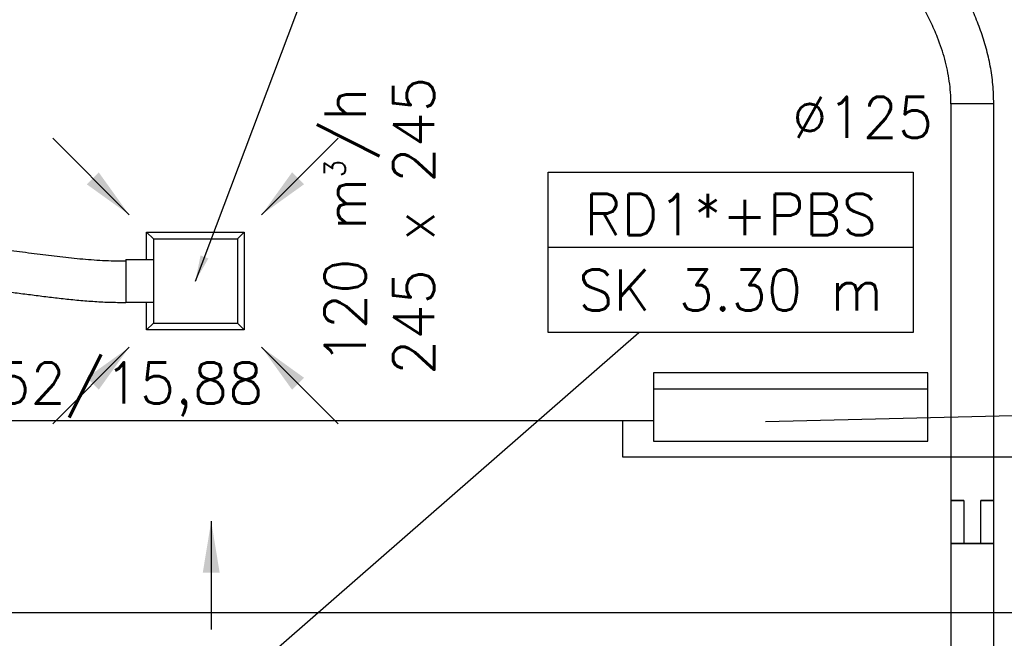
# Model space of a CAD drawing. Header units: millimetres. Extents: x 295542 to 440356, y 17772 to 133669.
# Tile 57 of 73: x 319527 to 322398, y 49775 to 51578. Entities that reach past the tile are written whole.
import ezdxf

# ---------------------------------------------------------------- set-up
doc = ezdxf.new("R2010")
doc.units = ezdxf.units.MM
doc.linetypes.add('Ciągłe', pattern=[0])
for name, color, linetype in [('0_freon', 50, 'Ciągłe'), ('0_klmatyzacja', 210, 'Continuous'), ('0_opis_wentylacja', 110, 'Ciągłe'), ('FLUID-N5', 7, 'Continuous'), ('FLUID-N5-120-ARRGR', 7, 'Continuous'), ('FLUID-N5-120-DIM', 7, 'Continuous'), ('FLUID-N5-120-INF', 7, 'Continuous'), ('FLUID-W5', 7, 'Continuous'), ('FLUID-W5-120-ARRGR', 7, 'Continuous'), ('FLUID-W5-120-INF', 7, 'Continuous')]:
    doc.layers.add(name, color=color, linetype=linetype)
doc.styles.add('FDBES', font='simplex.shx')
doc.styles.get("Standard").update_dxf_attribs({"font": 'arial.ttf'})
doc.linetypes.add('ZIGZAG', pattern='A,0.0001,-0.2,[131,ltypeshp.shx,S=0.2,R=0,X=-0.2,Y=0],-0.4,[131,ltypeshp.shx,S=0.2,R=180,X=0.2,Y=0],-0.2', length=0.8001)
doc.dimstyles.new('CADKON cm', dxfattribs={"dimscale": 10, "dimtxt": 2.5, "dimasz": 2.5, "dimexe": 1.8, "dimexo": 5, "dimgap": 0.6, "dimtad": 1, "dimrnd": 0.1, "dimtxsty": 'Standard', "dimblk1": 'OBLIQUE', "dimblk2": 'OBLIQUE', "dimsah": 1, "dimcen": 2.5, "dimadec": 1, "dimazin": 2, "dimtfac": 1, "dimtix": 1, "dimtmove": 2, "dimatfit": 3, "dimldrblk": 'OPEN30', "dimfxl": 5, "dimfxlon": 1, "dimtfill": 1, "dimtolj": 1, "dimarcsym": 0})
doc.dimstyles.new('FDBES', dxfattribs={"dimscale": 50, "dimtxt": 4, "dimasz": 2.5, "dimexe": 0.8, "dimexo": 2, "dimgap": 1, "dimtad": 1, "dimdsep": 46, "dimtxsty": 'FDBES', "dimcen": 2.5, "dimclrd": 4, "dimclre": 5, "dimadec": 0, "dimazin": 0, "dimtfac": 1, "dimtmove": 0, "dimatfit": 3, "dimfxl": 1, "dimarcsym": 0})

# ---------------------------------------------------------------- blocks, each defined once
blk = doc.blocks.new('*U375')
at = {"color": 160, "linetype": 'Continuous', "lineweight": -2}
for p, q in [((-578.5, 62.5), (-578.5, 25)), ((578.5, 0), (578.5, 62.5)), ((-578.5, -25), (-578.5, -62.5)), ((578.5, -62.5), (578.5, 0))]:
    blk.add_line(p, q, dxfattribs=at)
at = {"color": 0, "linetype": 'ByBlock', "lineweight": -2}
for p, q in [((578.5, 62.5), (-578.5, 62.5)), ((-578.5, -62.5), (578.5, -62.5))]:
    blk.add_line(p, q, dxfattribs=at)
blk = doc.blocks.new('*U523')
at = {"color": 0, "linetype": 'ByBlock', "lineweight": -2}
for p, q in [((-142.5, 142.5), (-122.5, 122.5)), ((-142.5, 142.5), (-142.5, -142.5)), ((142.5, 142.5), (-142.5, 142.5)), ((-122.5, -122.5), (-122.5, 122.5)), ((122.5, 122.5), (-122.5, 122.5)), ((142.5, 142.5), (122.5, 122.5)), ((122.5, -122.5), (122.5, 122.5)), ((142.5, -142.5), (142.5, 142.5)), ((-142.5, -142.5), (-122.5, -122.5)), ((-142.5, -142.5), (-62.5, -142.5)), ((-62.5, -122.5), (-122.5, -122.5)), ((62.5, -122.5), (-62.5, -122.5)), ((-62.5, -122.5), (-62.5, -202.5)), ((122.5, -122.5), (62.5, -122.5)), ((62.5, -202.5), (62.5, -122.5)), ((62.5, -142.5), (142.5, -142.5)), ((122.5, -122.5), (142.5, -142.5)), ((58.4, -202.5), (-62.5, -202.5)), ((62.5, -202.5), (58.4, -202.5))]:
    blk.add_line(p, q, dxfattribs=at)
blk = doc.blocks.new('_OBLIQUE')
at = {"color": 0, "linetype": 'ByBlock'}
blk.add_line((-0.5, -0.5), (0.5, 0.5), dxfattribs=at)
blk = doc.blocks.new('*U381')
at = {"color": 160, "linetype": 'Continuous', "lineweight": -2}
for p, q in [((-62.5, 62.5), (-62.5, 25)), ((62.5, 25), (62.5, 62.5)), ((62.5, 0), (62.5, 25)), ((62.5, -25), (62.5, 0)), ((-62.5, -25), (-62.5, -62.5)), ((62.5, -62.5), (62.5, -25))]:
    blk.add_line(p, q, dxfattribs=at)
at = {"color": 0, "linetype": 'ByBlock', "lineweight": -2}
for p, q in [((62.5, 62.5), (-62.5, 62.5)), ((62.5, 25), (-62.5, 25)), ((-62.5, -25), (62.5, -25)), ((-62.5, -62.5), (62.5, -62.5))]:
    blk.add_line(p, q, dxfattribs=at)
blk = doc.blocks.new('*U382')
at = {"color": 160, "linetype": 'Continuous', "lineweight": -2}
for p, q in [((-609, 62.5), (-609, 0)), ((609, 0), (609, 62.5)), ((-609, 0), (-609, -62.5)), ((609, -62.5), (609, 0))]:
    blk.add_line(p, q, dxfattribs=at)
at = {"color": 0, "linetype": 'ByBlock', "lineweight": -2}
for p, q in [((609, 62.5), (-609, 62.5)), ((-609, -62.5), (609, -62.5))]:
    blk.add_line(p, q, dxfattribs=at)
blk = doc.blocks.new('*U546')
at = {"color": 1, "linetype": 'Continuous', "lineweight": -2}
for p, q in [((0, 62.5), (0, 58.4)), ((0, 58.4), (0, -58.4)), ((0, -58.4), (0, -62.5)), ((-991.8, -180.1), (-1116.8, -180.1))]:
    blk.add_line(p, q, dxfattribs=at)
at = {"color": 1, "linetype": 'ZIGZAG', "lineweight": -2, "ltscale": 50}
blk.add_line((-991.8, -179.4), (-991.8, -180.1), dxfattribs=at)
for points, knots in [([(-1116.8, -180.1), (-1116.8, -177.1), (-1116.8, -174.2), (-1116.5, -166.3), (-1115.6, -153.6), (-1113.8, -141.2), (-1111.9, -131.8), (-1111.1, -128.1), (-1109.7, -122.6), (-1108.2, -117.2), (-1107.2, -113.6), (-1105.5, -108.2), (-1103.1, -101.1), (-1098.9, -90.9), (-1094.3, -80.9), (-1087.5, -68.1), (-1081.8, -59), (-1073.6, -47.3), (-1067.2, -38.9), (-1056.7, -27.2), (-1047, -17.3), (-1034.1, -5.7), (-1019.2, 6), (-1002.1, 17.6), (-984.2, 28.2), (-965.7, 37.8), (-940.2, 49.5), (-906.9, 62), (-865.2, 74.3), (-822.1, 84.1), (-770.8, 93), (-711.3, 100.1), (-652.4, 103.9), (-616.6, 104.9), (-595.5, 105.2), (-581.5, 105.3), (-540.3, 105.1), (-481.1, 102.9), (-406.5, 97), (-335.5, 89.2), (-278.5, 81.9), (-233.8, 76.2), (-200.6, 72.2), (-167.5, 68.4), (-123.5, 63.9), (-68.3, 59.7), (-23.1, 58.4), (0, 58.4)], [0, 0, 0, 0, 6.704486, 6.704486, 17.87863, 35.75726, 35.75726, 40.226918, 44.696576, 49.166233, 53.635891, 53.635891, 62.575206, 71.514521, 80.453836, 89.393151, 107.271781, 107.271781, 125.150412, 134.089727, 147.498699, 160.907672, 178.786302, 196.664932, 214.543563, 232.422193, 250.300823, 286.058084, 321.815344, 357.572604, 393.329865, 446.965755, 500.601646, 536.358907, 536.358907, 554.237537, 572.116167, 643.630688, 715.145209, 786.65973, 858.174251, 893.931511, 929.688771, 965.446032, 1001.203292, 1072.717813, 1144.232334, 1144.232334, 1144.232334, 1144.232334]), ([(-991.8, -179.4), (-991.2, -170.8), (-990.2, -154.6), (-981.1, -132.2), (-966.9, -112.5), (-946.1, -93.8), (-918.1, -76.2), (-883.2, -60.4), (-842.8, -46.9), (-803.4, -37.3), (-760.2, -29.3), (-714.2, -23), (-660.9, -18.5), (-608.1, -16.3), (-556.7, -16), (-507.2, -17.3), (-459.4, -20.1), (-413.1, -24), (-367.7, -28.7), (-322.9, -34.1), (-278.4, -39.7), (-233.9, -45.4), (-188.9, -50.8), (-143.3, -55.5), (-96.7, -59.3), (-48.8, -62), (-16.4, -62.3), (0, -62.5)], [0, 0, 0, 0, 2.54545, 4.839512, 7.305272, 10.198067, 13.778222, 17.900065, 22.486037, 27.435651, 30.880587, 36.533553, 42.251922, 47.896068, 53.332416, 58.529356, 63.52632, 68.362502, 73.075355, 77.700642, 82.272544, 86.823898, 91.386672, 95.992311, 100.67231, 105.458713, 110.384644, 110.384644, 110.384644, 110.384644])]:
    blk.add_open_spline(points, degree=3, knots=knots, dxfattribs=at)
blk = doc.blocks.new('*U388')
at = {"color": 160, "linetype": 'Continuous', "lineweight": -2}
for p, q in [((-62.5, 0), (62.5, 0)), ((529.8, -1080.5), (404.8, -1080.5))]:
    blk.add_line(p, q, dxfattribs=at)
at = {"color": 160, "linetype": 'ZIGZAG', "lineweight": -2, "ltscale": 50}
for points, knots in [([(404.8, -1080.5), (404.8, -1069.5), (404, -1047.5), (400.5, -1015.1), (394.9, -983), (387.2, -951.1), (377.6, -919.5), (364.2, -882.7), (346, -840.8), (324.9, -799), (298.6, -752), (266.6, -699.9), (224.9, -637.2), (181.4, -574), (137.3, -510.1), (94.1, -445.1), (59.9, -389.5), (34.5, -343.9), (13.4, -303.3), (-8.4, -255.7), (-27.1, -206.5), (-40.6, -162), (-50.1, -123), (-57.1, -83), (-61.5, -42), (-62.5, -14.1), (-62.5, 0)], [0, 0, 0, 0, 37.792253, 75.584507, 113.37676, 151.169013, 188.961267, 226.75352, 283.4419, 340.13028, 377.922533, 453.50704, 529.091547, 604.676053, 680.26056, 755.845067, 831.429573, 869.221827, 907.01408, 963.70246, 1020.39084, 1058.183093, 1095.975346, 1133.7676, 1171.559853, 1209.352106, 1209.352106, 1209.352106, 1209.352106]), ([(529.8, -1080.5), (529.3, -1062), (528.2, -1025.1), (520.3, -970.9), (508.2, -918.3), (492.1, -867.4), (472.8, -818.2), (450.6, -770.3), (426.2, -723.8), (399.9, -678.4), (372.2, -634), (343.6, -590.3), (314.5, -547.4), (285.2, -504.9), (256.2, -462.8), (227.8, -421.1), (200.5, -379.5), (174.7, -338), (150.7, -296.6), (128.9, -255.2), (109.6, -213.6), (93.2, -171.8), (79.9, -129.7), (70.1, -87.1), (63.7, -43.8), (62.9, -14.6), (62.5, 0)], [0, 0, 0, 0, 5.572858, 11.044722, 16.458418, 21.84764, 27.237043, 32.642542, 38.071893, 43.525546, 48.997653, 54.477181, 59.949023, 65.395068, 70.795272, 76.128715, 81.37468, 86.513881, 91.529876, 96.410791, 101.151449, 105.755971, 110.240802, 114.637806, 118.996849, 123.386732, 123.386732, 123.386732, 123.386732])]:
    blk.add_open_spline(points, degree=3, knots=knots, dxfattribs=at)
blk = doc.blocks.new('*U69')
at = {"color": 5}
blk.add_leader([(0, 31.5), (0, 0)], dimstyle='FDBES', override={"dimscale": 6, "dimclrd": 5}, dxfattribs=at)
blk.add_leader([(0, 31.5), (0, 0)], dimstyle='FDBES', override={"dimscale": 6, "dimclrd": 5}, dxfattribs=at)
blk.add_leader([(0, 31.5), (0, 0)], dimstyle='FDBES', override={"dimscale": 6, "dimclrd": 5}, dxfattribs=at)
blk.add_leader([(0, 31.5), (0, 0)], dimstyle='FDBES', override={"dimscale": 6, "dimclrd": 5}, dxfattribs=at)
blk.add_leader([(0, 31.5), (0, 0)], dimstyle='FDBES', override={"dimscale": 6, "dimclrd": 5}, dxfattribs=at)
blk.add_leader([(0, 31.5), (0, 0)], dimstyle='FDBES', override={"dimscale": 6, "dimclrd": 5}, dxfattribs=at)
blk.add_leader([(0, 31.5), (0, 0)], dimstyle='FDBES', override={"dimscale": 6, "dimclrd": 5}, dxfattribs=at)
blk.add_leader([(0, 31.5), (0, 0)], dimstyle='FDBES', override={"dimscale": 6, "dimclrd": 5}, dxfattribs=at)
blk.add_leader([(0, 31.5), (0, 0)], dimstyle='FDBES', override={"dimscale": 6, "dimclrd": 5}, dxfattribs=at)
blk.add_leader([(0, 31.5), (0, 0)], dimstyle='FDBES', override={"dimscale": 6, "dimclrd": 5}, dxfattribs=at)
blk.add_leader([(0, 31.5), (0, 0)], dimstyle='FDBES', override={"dimscale": 6, "dimclrd": 5}, dxfattribs=at)
blk.add_leader([(0, 31.5), (0, 0)], dimstyle='FDBES', override={"dimscale": 6, "dimclrd": 5}, dxfattribs=at)
blk.add_leader([(0, 31.5), (0, 0)], dimstyle='FDBES', override={"dimscale": 6, "dimclrd": 5}, dxfattribs=at)
blk.add_leader([(0, 31.5), (0, 0)], dimstyle='FDBES', override={"dimscale": 6, "dimclrd": 5}, dxfattribs=at)
blk.add_leader([(0, 31.5), (0, 0)], dimstyle='FDBES', override={"dimscale": 6, "dimclrd": 5}, dxfattribs=at)
blk.add_leader([(0, 31.5), (0, 0)], dimstyle='FDBES', override={"dimscale": 6, "dimclrd": 5}, dxfattribs=at)
blk.add_leader([(0, 31.5), (0, 0)], dimstyle='FDBES', override={"dimscale": 6, "dimclrd": 5}, dxfattribs=at)
blk.add_leader([(0, 31.5), (0, 0)], dimstyle='FDBES', override={"dimscale": 6, "dimclrd": 5}, dxfattribs=at)
blk.add_leader([(0, 31.5), (0, 0)], dimstyle='FDBES', override={"dimscale": 6, "dimclrd": 5}, dxfattribs=at)
blk.add_leader([(0, 31.5), (0, 0)], dimstyle='FDBES', override={"dimscale": 6, "dimclrd": 5}, dxfattribs=at)
blk.add_leader([(0, 31.5), (0, 0)], dimstyle='FDBES', override={"dimscale": 6, "dimclrd": 5}, dxfattribs=at)
blk.add_leader([(0, 31.5), (0, 0)], dimstyle='FDBES', override={"dimscale": 6, "dimclrd": 5}, dxfattribs=at)
blk.add_leader([(0, 31.5), (0, 0)], dimstyle='FDBES', override={"dimscale": 6, "dimclrd": 5}, dxfattribs=at)
blk.add_leader([(0, 31.5), (0, 0)], dimstyle='FDBES', override={"dimscale": 6, "dimclrd": 5}, dxfattribs=at)
blk.add_leader([(0, 31.5), (0, 0)], dimstyle='FDBES', override={"dimscale": 6, "dimclrd": 5}, dxfattribs=at)
blk.add_leader([(0, 31.5), (0, 0)], dimstyle='FDBES', override={"dimscale": 6, "dimclrd": 5}, dxfattribs=at)
blk.add_leader([(0, 31.5), (0, 0)], dimstyle='FDBES', override={"dimscale": 6, "dimclrd": 5}, dxfattribs=at)
blk.add_leader([(0, 31.5), (0, 0)], dimstyle='FDBES', override={"dimscale": 6, "dimclrd": 5}, dxfattribs=at)
blk.add_leader([(0, 31.5), (0, 0)], dimstyle='FDBES', override={"dimscale": 6, "dimclrd": 5}, dxfattribs=at)
blk.add_leader([(0, 31.5), (0, 0)], dimstyle='FDBES', override={"dimscale": 6, "dimclrd": 5}, dxfattribs=at)
blk.add_leader([(0, 31.5), (0, 0)], dimstyle='FDBES', override={"dimscale": 6, "dimclrd": 5}, dxfattribs=at)
blk.add_leader([(0, 31.5), (0, 0)], dimstyle='FDBES', override={"dimscale": 6, "dimclrd": 5}, dxfattribs=at)
blk = doc.blocks.new('*U79')
at = {"color": 1}
blk.add_leader([(0, 0), (-22.27, 22.27)], dimstyle='FDBES', override={"dimscale": 6, "dimclrd": 1}, dxfattribs=at)
blk.add_leader([(0, 0), (-22.27, 22.27)], dimstyle='FDBES', override={"dimscale": 6, "dimclrd": 1}, dxfattribs=at)
blk.add_leader([(0, 0), (-22.27, 22.27)], dimstyle='FDBES', override={"dimscale": 6, "dimclrd": 1}, dxfattribs=at)
blk.add_leader([(0, 0), (-22.27, 22.27)], dimstyle='FDBES', override={"dimscale": 6, "dimclrd": 1}, dxfattribs=at)
blk.add_leader([(0, 0), (-22.27, 22.27)], dimstyle='FDBES', override={"dimscale": 6, "dimclrd": 1}, dxfattribs=at)
blk.add_leader([(0, 0), (-22.27, 22.27)], dimstyle='FDBES', override={"dimscale": 6, "dimclrd": 1}, dxfattribs=at)
blk.add_leader([(0, 0), (-22.27, 22.27)], dimstyle='FDBES', override={"dimscale": 6, "dimclrd": 1}, dxfattribs=at)
blk.add_leader([(0, 0), (-22.27, 22.27)], dimstyle='FDBES', override={"dimscale": 6, "dimclrd": 1}, dxfattribs=at)
blk.add_leader([(0, 0), (-22.27, 22.27)], dimstyle='FDBES', override={"dimscale": 6, "dimclrd": 1}, dxfattribs=at)
blk.add_leader([(0, 0), (-22.27, 22.27)], dimstyle='FDBES', override={"dimscale": 6, "dimclrd": 1}, dxfattribs=at)
blk.add_leader([(0, 0), (-22.27, 22.27)], dimstyle='FDBES', override={"dimscale": 6, "dimclrd": 1}, dxfattribs=at)
blk.add_leader([(0, 0), (-22.27, 22.27)], dimstyle='FDBES', override={"dimscale": 6, "dimclrd": 1}, dxfattribs=at)
blk.add_leader([(0, 0), (-22.27, 22.27)], dimstyle='FDBES', override={"dimscale": 6, "dimclrd": 1}, dxfattribs=at)
blk.add_leader([(0, 0), (-22.27, 22.27)], dimstyle='FDBES', override={"dimscale": 6, "dimclrd": 1}, dxfattribs=at)
blk.add_leader([(0, 0), (-22.27, 22.27)], dimstyle='FDBES', override={"dimscale": 6, "dimclrd": 1}, dxfattribs=at)
blk.add_leader([(0, 0), (-22.27, 22.27)], dimstyle='FDBES', override={"dimscale": 6, "dimclrd": 1}, dxfattribs=at)
blk.add_leader([(0, 0), (-22.27, 22.27)], dimstyle='FDBES', override={"dimscale": 6, "dimclrd": 1}, dxfattribs=at)
blk.add_leader([(0, 0), (-22.27, 22.27)], dimstyle='FDBES', override={"dimscale": 6, "dimclrd": 1}, dxfattribs=at)
blk.add_leader([(0, 0), (-22.27, 22.27)], dimstyle='FDBES', override={"dimscale": 6, "dimclrd": 1}, dxfattribs=at)
blk.add_leader([(0, 0), (-22.27, 22.27)], dimstyle='FDBES', override={"dimscale": 6, "dimclrd": 1}, dxfattribs=at)
blk.add_leader([(0, 0), (-22.27, 22.27)], dimstyle='FDBES', override={"dimscale": 6, "dimclrd": 1}, dxfattribs=at)
blk.add_leader([(0, 0), (-22.27, 22.27)], dimstyle='FDBES', override={"dimscale": 6, "dimclrd": 1}, dxfattribs=at)
blk.add_leader([(0, 0), (-22.27, 22.27)], dimstyle='FDBES', override={"dimscale": 6, "dimclrd": 1}, dxfattribs=at)
blk.add_leader([(0, 0), (-22.27, 22.27)], dimstyle='FDBES', override={"dimscale": 6, "dimclrd": 1}, dxfattribs=at)
blk.add_leader([(0, 0), (-22.27, 22.27)], dimstyle='FDBES', override={"dimscale": 6, "dimclrd": 1}, dxfattribs=at)
blk.add_leader([(0, 0), (-22.27, 22.27)], dimstyle='FDBES', override={"dimscale": 6, "dimclrd": 1}, dxfattribs=at)
blk.add_leader([(0, 0), (-22.27, 22.27)], dimstyle='FDBES', override={"dimscale": 6, "dimclrd": 1}, dxfattribs=at)
blk.add_leader([(0, 0), (-22.27, 22.27)], dimstyle='FDBES', override={"dimscale": 6, "dimclrd": 1}, dxfattribs=at)
blk.add_leader([(0, 0), (-22.27, 22.27)], dimstyle='FDBES', override={"dimscale": 6, "dimclrd": 1}, dxfattribs=at)
blk.add_leader([(0, 0), (-22.27, 22.27)], dimstyle='FDBES', override={"dimscale": 6, "dimclrd": 1}, dxfattribs=at)
blk.add_leader([(0, 0), (-22.27, 22.27)], dimstyle='FDBES', override={"dimscale": 6, "dimclrd": 1}, dxfattribs=at)
blk.add_leader([(0, 0), (-22.27, 22.27)], dimstyle='FDBES', override={"dimscale": 6, "dimclrd": 1}, dxfattribs=at)
blk.add_leader([(0, 0), (-22.27, 22.27)], dimstyle='FDBES', override={"dimscale": 6, "dimclrd": 1}, dxfattribs=at)
blk.add_leader([(0, 0), (-22.27, 22.27)], dimstyle='FDBES', override={"dimscale": 6, "dimclrd": 1}, dxfattribs=at)
blk.add_leader([(0, 0), (-22.27, 22.27)], dimstyle='FDBES', override={"dimscale": 6, "dimclrd": 1}, dxfattribs=at)
blk.add_leader([(0, 0), (-22.27, 22.27)], dimstyle='FDBES', override={"dimscale": 6, "dimclrd": 1}, dxfattribs=at)
blk.add_leader([(0, 0), (-22.27, 22.27)], dimstyle='FDBES', override={"dimscale": 6, "dimclrd": 1}, dxfattribs=at)
blk = doc.blocks.new('*U80')
at = {"color": 1}
blk.add_leader([(0, 0), (22.27, -22.27)], dimstyle='FDBES', override={"dimscale": 6, "dimclrd": 1}, dxfattribs=at)
blk.add_leader([(0, 0), (22.27, -22.27)], dimstyle='FDBES', override={"dimscale": 6, "dimclrd": 1}, dxfattribs=at)
blk.add_leader([(0, 0), (22.27, -22.27)], dimstyle='FDBES', override={"dimscale": 6, "dimclrd": 1}, dxfattribs=at)
blk.add_leader([(0, 0), (22.27, -22.27)], dimstyle='FDBES', override={"dimscale": 6, "dimclrd": 1}, dxfattribs=at)
blk.add_leader([(0, 0), (22.27, -22.27)], dimstyle='FDBES', override={"dimscale": 6, "dimclrd": 1}, dxfattribs=at)
blk.add_leader([(0, 0), (22.27, -22.27)], dimstyle='FDBES', override={"dimscale": 6, "dimclrd": 1}, dxfattribs=at)
blk.add_leader([(0, 0), (22.27, -22.27)], dimstyle='FDBES', override={"dimscale": 6, "dimclrd": 1}, dxfattribs=at)
blk.add_leader([(0, 0), (22.27, -22.27)], dimstyle='FDBES', override={"dimscale": 6, "dimclrd": 1}, dxfattribs=at)
blk.add_leader([(0, 0), (22.27, -22.27)], dimstyle='FDBES', override={"dimscale": 6, "dimclrd": 1}, dxfattribs=at)
blk.add_leader([(0, 0), (22.27, -22.27)], dimstyle='FDBES', override={"dimscale": 6, "dimclrd": 1}, dxfattribs=at)
blk.add_leader([(0, 0), (22.27, -22.27)], dimstyle='FDBES', override={"dimscale": 6, "dimclrd": 1}, dxfattribs=at)
blk.add_leader([(0, 0), (22.27, -22.27)], dimstyle='FDBES', override={"dimscale": 6, "dimclrd": 1}, dxfattribs=at)
blk.add_leader([(0, 0), (22.27, -22.27)], dimstyle='FDBES', override={"dimscale": 6, "dimclrd": 1}, dxfattribs=at)
blk.add_leader([(0, 0), (22.27, -22.27)], dimstyle='FDBES', override={"dimscale": 6, "dimclrd": 1}, dxfattribs=at)
blk.add_leader([(0, 0), (22.27, -22.27)], dimstyle='FDBES', override={"dimscale": 6, "dimclrd": 1}, dxfattribs=at)
blk.add_leader([(0, 0), (22.27, -22.27)], dimstyle='FDBES', override={"dimscale": 6, "dimclrd": 1}, dxfattribs=at)
blk.add_leader([(0, 0), (22.27, -22.27)], dimstyle='FDBES', override={"dimscale": 6, "dimclrd": 1}, dxfattribs=at)
blk.add_leader([(0, 0), (22.27, -22.27)], dimstyle='FDBES', override={"dimscale": 6, "dimclrd": 1}, dxfattribs=at)
blk.add_leader([(0, 0), (22.27, -22.27)], dimstyle='FDBES', override={"dimscale": 6, "dimclrd": 1}, dxfattribs=at)
blk.add_leader([(0, 0), (22.27, -22.27)], dimstyle='FDBES', override={"dimscale": 6, "dimclrd": 1}, dxfattribs=at)
blk.add_leader([(0, 0), (22.27, -22.27)], dimstyle='FDBES', override={"dimscale": 6, "dimclrd": 1}, dxfattribs=at)
blk.add_leader([(0, 0), (22.27, -22.27)], dimstyle='FDBES', override={"dimscale": 6, "dimclrd": 1}, dxfattribs=at)
blk.add_leader([(0, 0), (22.27, -22.27)], dimstyle='FDBES', override={"dimscale": 6, "dimclrd": 1}, dxfattribs=at)
blk.add_leader([(0, 0), (22.27, -22.27)], dimstyle='FDBES', override={"dimscale": 6, "dimclrd": 1}, dxfattribs=at)
blk.add_leader([(0, 0), (22.27, -22.27)], dimstyle='FDBES', override={"dimscale": 6, "dimclrd": 1}, dxfattribs=at)
blk.add_leader([(0, 0), (22.27, -22.27)], dimstyle='FDBES', override={"dimscale": 6, "dimclrd": 1}, dxfattribs=at)
blk.add_leader([(0, 0), (22.27, -22.27)], dimstyle='FDBES', override={"dimscale": 6, "dimclrd": 1}, dxfattribs=at)
blk.add_leader([(0, 0), (22.27, -22.27)], dimstyle='FDBES', override={"dimscale": 6, "dimclrd": 1}, dxfattribs=at)
blk.add_leader([(0, 0), (22.27, -22.27)], dimstyle='FDBES', override={"dimscale": 6, "dimclrd": 1}, dxfattribs=at)
blk.add_leader([(0, 0), (22.27, -22.27)], dimstyle='FDBES', override={"dimscale": 6, "dimclrd": 1}, dxfattribs=at)
blk.add_leader([(0, 0), (22.27, -22.27)], dimstyle='FDBES', override={"dimscale": 6, "dimclrd": 1}, dxfattribs=at)
blk.add_leader([(0, 0), (22.27, -22.27)], dimstyle='FDBES', override={"dimscale": 6, "dimclrd": 1}, dxfattribs=at)
blk.add_leader([(0, 0), (22.27, -22.27)], dimstyle='FDBES', override={"dimscale": 6, "dimclrd": 1}, dxfattribs=at)
blk.add_leader([(0, 0), (22.27, -22.27)], dimstyle='FDBES', override={"dimscale": 6, "dimclrd": 1}, dxfattribs=at)
blk.add_leader([(0, 0), (22.27, -22.27)], dimstyle='FDBES', override={"dimscale": 6, "dimclrd": 1}, dxfattribs=at)
blk.add_leader([(0, 0), (22.27, -22.27)], dimstyle='FDBES', override={"dimscale": 6, "dimclrd": 1}, dxfattribs=at)
blk.add_leader([(0, 0), (22.27, -22.27)], dimstyle='FDBES', override={"dimscale": 6, "dimclrd": 1}, dxfattribs=at)
blk = doc.blocks.new('*U81')
at = {"color": 1}
blk.add_leader([(0, 0), (-22.27, -22.27)], dimstyle='FDBES', override={"dimscale": 6, "dimclrd": 1}, dxfattribs=at)
blk.add_leader([(0, 0), (-22.27, -22.27)], dimstyle='FDBES', override={"dimscale": 6, "dimclrd": 1}, dxfattribs=at)
blk.add_leader([(0, 0), (-22.27, -22.27)], dimstyle='FDBES', override={"dimscale": 6, "dimclrd": 1}, dxfattribs=at)
blk.add_leader([(0, 0), (-22.27, -22.27)], dimstyle='FDBES', override={"dimscale": 6, "dimclrd": 1}, dxfattribs=at)
blk.add_leader([(0, 0), (-22.27, -22.27)], dimstyle='FDBES', override={"dimscale": 6, "dimclrd": 1}, dxfattribs=at)
blk.add_leader([(0, 0), (-22.27, -22.27)], dimstyle='FDBES', override={"dimscale": 6, "dimclrd": 1}, dxfattribs=at)
blk.add_leader([(0, 0), (-22.27, -22.27)], dimstyle='FDBES', override={"dimscale": 6, "dimclrd": 1}, dxfattribs=at)
blk.add_leader([(0, 0), (-22.27, -22.27)], dimstyle='FDBES', override={"dimscale": 6, "dimclrd": 1}, dxfattribs=at)
blk.add_leader([(0, 0), (-22.27, -22.27)], dimstyle='FDBES', override={"dimscale": 6, "dimclrd": 1}, dxfattribs=at)
blk.add_leader([(0, 0), (-22.27, -22.27)], dimstyle='FDBES', override={"dimscale": 6, "dimclrd": 1}, dxfattribs=at)
blk.add_leader([(0, 0), (-22.27, -22.27)], dimstyle='FDBES', override={"dimscale": 6, "dimclrd": 1}, dxfattribs=at)
blk.add_leader([(0, 0), (-22.27, -22.27)], dimstyle='FDBES', override={"dimscale": 6, "dimclrd": 1}, dxfattribs=at)
blk.add_leader([(0, 0), (-22.27, -22.27)], dimstyle='FDBES', override={"dimscale": 6, "dimclrd": 1}, dxfattribs=at)
blk.add_leader([(0, 0), (-22.27, -22.27)], dimstyle='FDBES', override={"dimscale": 6, "dimclrd": 1}, dxfattribs=at)
blk.add_leader([(0, 0), (-22.27, -22.27)], dimstyle='FDBES', override={"dimscale": 6, "dimclrd": 1}, dxfattribs=at)
blk.add_leader([(0, 0), (-22.27, -22.27)], dimstyle='FDBES', override={"dimscale": 6, "dimclrd": 1}, dxfattribs=at)
blk.add_leader([(0, 0), (-22.27, -22.27)], dimstyle='FDBES', override={"dimscale": 6, "dimclrd": 1}, dxfattribs=at)
blk.add_leader([(0, 0), (-22.27, -22.27)], dimstyle='FDBES', override={"dimscale": 6, "dimclrd": 1}, dxfattribs=at)
blk.add_leader([(0, 0), (-22.27, -22.27)], dimstyle='FDBES', override={"dimscale": 6, "dimclrd": 1}, dxfattribs=at)
blk.add_leader([(0, 0), (-22.27, -22.27)], dimstyle='FDBES', override={"dimscale": 6, "dimclrd": 1}, dxfattribs=at)
blk.add_leader([(0, 0), (-22.27, -22.27)], dimstyle='FDBES', override={"dimscale": 6, "dimclrd": 1}, dxfattribs=at)
blk.add_leader([(0, 0), (-22.27, -22.27)], dimstyle='FDBES', override={"dimscale": 6, "dimclrd": 1}, dxfattribs=at)
blk.add_leader([(0, 0), (-22.27, -22.27)], dimstyle='FDBES', override={"dimscale": 6, "dimclrd": 1}, dxfattribs=at)
blk.add_leader([(0, 0), (-22.27, -22.27)], dimstyle='FDBES', override={"dimscale": 6, "dimclrd": 1}, dxfattribs=at)
blk.add_leader([(0, 0), (-22.27, -22.27)], dimstyle='FDBES', override={"dimscale": 6, "dimclrd": 1}, dxfattribs=at)
blk.add_leader([(0, 0), (-22.27, -22.27)], dimstyle='FDBES', override={"dimscale": 6, "dimclrd": 1}, dxfattribs=at)
blk.add_leader([(0, 0), (-22.27, -22.27)], dimstyle='FDBES', override={"dimscale": 6, "dimclrd": 1}, dxfattribs=at)
blk.add_leader([(0, 0), (-22.27, -22.27)], dimstyle='FDBES', override={"dimscale": 6, "dimclrd": 1}, dxfattribs=at)
blk.add_leader([(0, 0), (-22.27, -22.27)], dimstyle='FDBES', override={"dimscale": 6, "dimclrd": 1}, dxfattribs=at)
blk.add_leader([(0, 0), (-22.27, -22.27)], dimstyle='FDBES', override={"dimscale": 6, "dimclrd": 1}, dxfattribs=at)
blk.add_leader([(0, 0), (-22.27, -22.27)], dimstyle='FDBES', override={"dimscale": 6, "dimclrd": 1}, dxfattribs=at)
blk.add_leader([(0, 0), (-22.27, -22.27)], dimstyle='FDBES', override={"dimscale": 6, "dimclrd": 1}, dxfattribs=at)
blk.add_leader([(0, 0), (-22.27, -22.27)], dimstyle='FDBES', override={"dimscale": 6, "dimclrd": 1}, dxfattribs=at)
blk.add_leader([(0, 0), (-22.27, -22.27)], dimstyle='FDBES', override={"dimscale": 6, "dimclrd": 1}, dxfattribs=at)
blk.add_leader([(0, 0), (-22.27, -22.27)], dimstyle='FDBES', override={"dimscale": 6, "dimclrd": 1}, dxfattribs=at)
blk.add_leader([(0, 0), (-22.27, -22.27)], dimstyle='FDBES', override={"dimscale": 6, "dimclrd": 1}, dxfattribs=at)
blk.add_leader([(0, 0), (-22.27, -22.27)], dimstyle='FDBES', override={"dimscale": 6, "dimclrd": 1}, dxfattribs=at)
blk = doc.blocks.new('*U82')
at = {"color": 1}
blk.add_leader([(0, 0), (22.27, 22.27)], dimstyle='FDBES', override={"dimscale": 6, "dimclrd": 1}, dxfattribs=at)
blk.add_leader([(0, 0), (22.27, 22.27)], dimstyle='FDBES', override={"dimscale": 6, "dimclrd": 1}, dxfattribs=at)
blk.add_leader([(0, 0), (22.27, 22.27)], dimstyle='FDBES', override={"dimscale": 6, "dimclrd": 1}, dxfattribs=at)
blk.add_leader([(0, 0), (22.27, 22.27)], dimstyle='FDBES', override={"dimscale": 6, "dimclrd": 1}, dxfattribs=at)
blk.add_leader([(0, 0), (22.27, 22.27)], dimstyle='FDBES', override={"dimscale": 6, "dimclrd": 1}, dxfattribs=at)
blk.add_leader([(0, 0), (22.27, 22.27)], dimstyle='FDBES', override={"dimscale": 6, "dimclrd": 1}, dxfattribs=at)
blk.add_leader([(0, 0), (22.27, 22.27)], dimstyle='FDBES', override={"dimscale": 6, "dimclrd": 1}, dxfattribs=at)
blk.add_leader([(0, 0), (22.27, 22.27)], dimstyle='FDBES', override={"dimscale": 6, "dimclrd": 1}, dxfattribs=at)
blk.add_leader([(0, 0), (22.27, 22.27)], dimstyle='FDBES', override={"dimscale": 6, "dimclrd": 1}, dxfattribs=at)
blk.add_leader([(0, 0), (22.27, 22.27)], dimstyle='FDBES', override={"dimscale": 6, "dimclrd": 1}, dxfattribs=at)
blk.add_leader([(0, 0), (22.27, 22.27)], dimstyle='FDBES', override={"dimscale": 6, "dimclrd": 1}, dxfattribs=at)
blk.add_leader([(0, 0), (22.27, 22.27)], dimstyle='FDBES', override={"dimscale": 6, "dimclrd": 1}, dxfattribs=at)
blk.add_leader([(0, 0), (22.27, 22.27)], dimstyle='FDBES', override={"dimscale": 6, "dimclrd": 1}, dxfattribs=at)
blk.add_leader([(0, 0), (22.27, 22.27)], dimstyle='FDBES', override={"dimscale": 6, "dimclrd": 1}, dxfattribs=at)
blk.add_leader([(0, 0), (22.27, 22.27)], dimstyle='FDBES', override={"dimscale": 6, "dimclrd": 1}, dxfattribs=at)
blk.add_leader([(0, 0), (22.27, 22.27)], dimstyle='FDBES', override={"dimscale": 6, "dimclrd": 1}, dxfattribs=at)
blk.add_leader([(0, 0), (22.27, 22.27)], dimstyle='FDBES', override={"dimscale": 6, "dimclrd": 1}, dxfattribs=at)
blk.add_leader([(0, 0), (22.27, 22.27)], dimstyle='FDBES', override={"dimscale": 6, "dimclrd": 1}, dxfattribs=at)
blk.add_leader([(0, 0), (22.27, 22.27)], dimstyle='FDBES', override={"dimscale": 6, "dimclrd": 1}, dxfattribs=at)
blk.add_leader([(0, 0), (22.27, 22.27)], dimstyle='FDBES', override={"dimscale": 6, "dimclrd": 1}, dxfattribs=at)
blk.add_leader([(0, 0), (22.27, 22.27)], dimstyle='FDBES', override={"dimscale": 6, "dimclrd": 1}, dxfattribs=at)
blk.add_leader([(0, 0), (22.27, 22.27)], dimstyle='FDBES', override={"dimscale": 6, "dimclrd": 1}, dxfattribs=at)
blk.add_leader([(0, 0), (22.27, 22.27)], dimstyle='FDBES', override={"dimscale": 6, "dimclrd": 1}, dxfattribs=at)
blk.add_leader([(0, 0), (22.27, 22.27)], dimstyle='FDBES', override={"dimscale": 6, "dimclrd": 1}, dxfattribs=at)
blk.add_leader([(0, 0), (22.27, 22.27)], dimstyle='FDBES', override={"dimscale": 6, "dimclrd": 1}, dxfattribs=at)
blk.add_leader([(0, 0), (22.27, 22.27)], dimstyle='FDBES', override={"dimscale": 6, "dimclrd": 1}, dxfattribs=at)
blk.add_leader([(0, 0), (22.27, 22.27)], dimstyle='FDBES', override={"dimscale": 6, "dimclrd": 1}, dxfattribs=at)
blk.add_leader([(0, 0), (22.27, 22.27)], dimstyle='FDBES', override={"dimscale": 6, "dimclrd": 1}, dxfattribs=at)
blk.add_leader([(0, 0), (22.27, 22.27)], dimstyle='FDBES', override={"dimscale": 6, "dimclrd": 1}, dxfattribs=at)
blk.add_leader([(0, 0), (22.27, 22.27)], dimstyle='FDBES', override={"dimscale": 6, "dimclrd": 1}, dxfattribs=at)
blk.add_leader([(0, 0), (22.27, 22.27)], dimstyle='FDBES', override={"dimscale": 6, "dimclrd": 1}, dxfattribs=at)
blk.add_leader([(0, 0), (22.27, 22.27)], dimstyle='FDBES', override={"dimscale": 6, "dimclrd": 1}, dxfattribs=at)
blk.add_leader([(0, 0), (22.27, 22.27)], dimstyle='FDBES', override={"dimscale": 6, "dimclrd": 1}, dxfattribs=at)
blk.add_leader([(0, 0), (22.27, 22.27)], dimstyle='FDBES', override={"dimscale": 6, "dimclrd": 1}, dxfattribs=at)
blk.add_leader([(0, 0), (22.27, 22.27)], dimstyle='FDBES', override={"dimscale": 6, "dimclrd": 1}, dxfattribs=at)
blk.add_leader([(0, 0), (22.27, 22.27)], dimstyle='FDBES', override={"dimscale": 6, "dimclrd": 1}, dxfattribs=at)
blk.add_leader([(0, 0), (22.27, 22.27)], dimstyle='FDBES', override={"dimscale": 6, "dimclrd": 1}, dxfattribs=at)
blk = doc.blocks.new('*U562')
at = {"color": 5, "lineweight": -2}
blk.add_line((204.74, 133.55), (98.23, 133.55), dxfattribs=at)
blk.add_line((204.74, 133.55), (98.23, 133.55), dxfattribs=at)
blk.add_lwpolyline([(98.23, 155.55), (204.74, 155.55), (204.74, 108.75), (98.23, 108.75)], close=True, dxfattribs=at)
blk.add_lwpolyline([(98.23, 155.55), (204.74, 155.55), (204.74, 108.75), (98.23, 108.75)], close=True, dxfattribs=at)
at = {"color": 3, "insert": (151.48, 132.15), "char_height": 12, "attachment_point": 5, "line_spacing_factor": 1.1, "style": 'FDBES'}
blk.add_mtext('RD1*+PBS\\PSK 3.30 m', dxfattribs=at)
blk.add_mtext('RD1*+PBS\\PSK 3.30 m', dxfattribs=at)
at = {"color": 5}
blk.add_leader([(0, 0), (124.66, 108.75)], dimstyle='FDBES', override={"dimscale": 3, "dimclrd": 5}, dxfattribs=at)
blk.add_leader([(0, 0), (124.66, 108.75)], dimstyle='FDBES', override={"dimscale": 3, "dimclrd": 5}, dxfattribs=at)
blk = doc.blocks.new('*U564')
at = {"color": 5, "lineweight": -2}
blk.add_line((155.36, 271.77), (48.84, 271.77), dxfattribs=at)
blk.add_line((155.36, 271.77), (48.84, 271.77), dxfattribs=at)
blk.add_lwpolyline([(48.84, 293.77), (155.36, 293.77), (155.36, 246.97), (48.84, 246.97)], close=True, dxfattribs=at)
blk.add_lwpolyline([(48.84, 293.77), (155.36, 293.77), (155.36, 246.97), (48.84, 246.97)], close=True, dxfattribs=at)
at = {"color": 3, "insert": (102.1, 270.37), "char_height": 12, "attachment_point": 5, "line_spacing_factor": 1.1, "style": 'FDBES'}
blk.add_mtext('RD1*+PBS\\PSK 3.30 m', dxfattribs=at)
blk.add_mtext('RD1*+PBS\\PSK 3.30 m', dxfattribs=at)
at = {"color": 5}
blk.add_leader([(0, 0), (93.26, 246.97)], dimstyle='FDBES', override={"dimscale": 3, "dimclrd": 5}, dxfattribs=at)
blk.add_leader([(0, 0), (93.26, 246.97)], dimstyle='FDBES', override={"dimscale": 3, "dimclrd": 5}, dxfattribs=at)

msp = doc.modelspace()

# ---------------------------------------------------------------- linework, layer by layer
at = {"layer": '0_freon'}
for p, q in [((321374.797, 50409.157), (318466.028, 50409.157)), ((321285, 50409.157), (321285, 50304.171)), ((321285, 50304.171), (322464.903, 50304.171)), ((322458.218, 49849.376), (318415.028, 49849.376))]:
    msp.add_line(p, q, dxfattribs=at)
at = {"layer": '0_klmatyzacja'}
msp.add_line((321374.797, 50501.903), (322174.797, 50501.903), dxfattribs=at)
msp.add_lwpolyline([(322174.797, 50349.077), (322174.797, 50549.077), (321374.797, 50549.077), (321374.797, 50349.077)], close=True, dxfattribs=at)
at = {"layer": '0_opis_wentylacja'}
msp.add_line((327371.473, 50541.792), (321701.652, 50405.967), dxfattribs=at)

# ---------------------------------------------------------------- block references
at = {"layer": 'FLUID-N5', "color": 160, "linetype": 'Continuous'}
msp.add_blockref('*U388', (321837.422, 52413.714, 3463.75), dxfattribs=at)
for name, p, rotation in [('*U375', (322304.697, 50754.667, 3740.527), 90), ('*U381', (322304.697, 50113.667, 3740.527), 270), ('*U382', (322304.697, 49442.167, 3740.527), 90)]:
    msp.add_blockref(name, p, dxfattribs=dict(at, rotation=rotation))
at = {"layer": 'FLUID-N5-120-ARRGR', "xscale": 10, "yscale": 10, "zscale": 10}
msp.add_blockref('*U69', (320085.156, 49800.993, 3315), dxfattribs=at)
at = {"layer": 'FLUID-N5-120-INF', "linetype": 'ByBlock', "xscale": 10, "yscale": 10, "zscale": 10}
msp.add_blockref('*U562', (320085.156, 49578.493, 3340), dxfattribs=at)
at = {"layer": 'FLUID-W5', "color": 1, "linetype": 'Continuous', "extrusion": (-1.83697e-16, -1.22465e-16, -1), "rotation": 90}
msp.add_blockref('*U523', (-320039.004, 50816.265, -3351.25), dxfattribs=at)
at = {"layer": 'FLUID-W5', "color": 1, "linetype": 'Continuous'}
msp.add_blockref('*U546', (319836.504, 50816.265, 3463.75), dxfattribs=at)
at = {"layer": 'FLUID-W5-120-ARRGR', "xscale": 10, "yscale": 10, "zscale": 10, "rotation": 90}
for name, p in [('*U82', (319845.794, 51009.475, 3326.25)), ('*U80', (320232.215, 51009.475, 3326.25)), ('*U79', (319845.794, 50623.054, 3326.25)), ('*U81', (320232.215, 50623.054, 3326.25))]:
    msp.add_blockref(name, p, dxfattribs=at)
at = {"layer": 'FLUID-W5-120-INF', "linetype": 'ByBlock', "xscale": 10, "yscale": 10, "zscale": 10}
msp.add_blockref('*U564', (320039.004, 50816.265, 3351.25), dxfattribs=at)

# ---------------------------------------------------------------- texts
at = {"layer": '0_freon', "insert": (319673.942, 50498.797), "char_height": 120, "attachment_point": 5, "line_spacing_factor": 1.1, "style": 'FDBES'}
msp.add_mtext('3x9,52/15,88', dxfattribs=at)
at = {"layer": 'FLUID-N5-120-DIM', "color": 3, "insert": (321984.697, 51293.167, 3740.527), "char_height": 120, "attachment_point": 5, "style": 'FDBES'}
msp.add_mtext('∅125\\P', dxfattribs=at)
at = {"layer": 'FLUID-W5-120-ARRGR', "color": 3, "insert": (320575.605, 50976.776, 3326.25), "char_height": 120, "attachment_point": 5, "rotation": 90, "style": 'FDBES'}
msp.add_mtext('120 m{\\A2;\\H0.5x;3}/h\\P245 x 245', dxfattribs=at)

# ---------------------------------------------------------------- leaders
at = {"layer": '0_opis_wentylacja'}
msp.add_leader([(318807.195, 50192.167), (319778.696, 52689.237)], dimstyle='CADKON cm', override={"dimasz": 2, "dimclrd": 0, "dimldrblk": 'DotSmall', "dimlwd": 65534}, dxfattribs=at)

doc.saveas('drawing.dxf')
